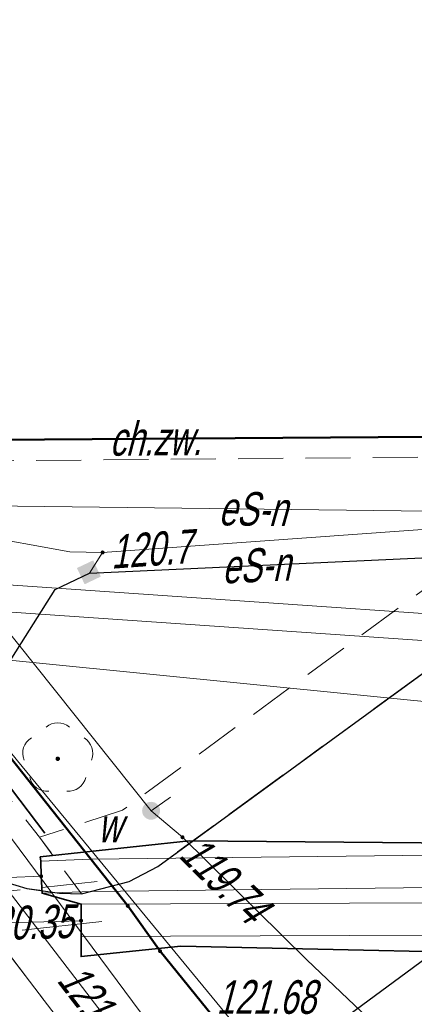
# Model space of a CAD drawing. Extents: x 7463256 to 7464485, y 5957341 to 5958260.
# Tile 73 of 256: x 7463623 to 7463632, y 5957526 to 5957548. Entities that reach past the tile are written whole.
import ezdxf
from ezdxf.enums import TextEntityAlignment as Align

# ---------------------------------------------------------------- set-up
doc = ezdxf.new("R2010")
doc.units = 0
doc.header["$MEASUREMENT"] = 0
for name, pattern in [('1.5_0.5', [2, 1.5, -0.5]), ('218-500', [1, 0.5, -0.5]), ('l219_500', [0]), ('mz1.0_0.5', [1.5, 1, -0.5]), ('mz2.0_0.5', [2.5, 2, -0.5])]:
    doc.linetypes.add(name, pattern=pattern)
doc.layers.get('0').update_dxf_attribs({"color": 2, "linetype": 'CONTINUOUS', "lineweight": 5})
for name, color, linetype in [('203-Punkt załamania granicy działki nie stabilizowany', 7, 'CONTINUOUS'), ('218-Granica użytku', 7, 'CONTINUOUS'), ('219-Linia granicy', 7, 'CONTINUOUS'), ('312-Budynek (powierzchnia)', 7, 'CONTINUOUS'), ('chodnik (powierzchnia)', 7, 'CONTINUOUS'), ('chodnik (powierzchnia)-Atr17', 7, 'CONTINUOUS'), ('drzewo liściaste (punkt)', 7, 'CONTINUOUS'), ('jezdnia (powierzchnia)', 7, 'CONTINUOUS'), ('krawężnik (linia)', 7, 'CONTINUOUS'), ('ogrodzenie trwałe (linia)', 7, 'CONTINUOUS'), ('przewód ciepłowniczy (linia)', 7, 'CONTINUOUS'), ('przewód ciepłowniczy - projektowany lub w budowie (linia) - ob. projektowany', 7, 'CONTINUOUS'), ('przewód elektroenergetyczny (linia)', 7, 'CONTINUOUS'), ('przewód elektroenergetyczny (linia)-Atr1', 7, 'CONTINUOUS'), ('przewód kanalizacyjny (linia)', 7, 'CONTINUOUS'), ('przewód telekomunikacyjny (linia)', 7, 'CONTINUOUS'), ('przewód wodociągowy (linia)', 7, 'CONTINUOUS'), ('punkt o określonej wysokości (sieć ciepłownicza)', 7, 'CONTINUOUS'), ('punkt o określonej wysokości (sieć ciepłownicza)-Atr2', 7, 'CONTINUOUS'), ('punkt o określonej wysokości (sieć elektroenergetyczna)', 7, 'CONTINUOUS'), ('punkt o określonej wysokości (sieć elektroenergetyczna)-Atr2', 7, 'CONTINUOUS'), ('punkt o określonej wysokości (sieć telekomunikacyjna)-Atr2', 7, 'CONTINUOUS'), ('punkt o określonej wysokości (sieć wodociągowa)', 7, 'CONTINUOUS'), ('punkt o określonej wysokości (sieć wodociągowa)-Atr2', 7, 'CONTINUOUS'), ('rura ochronna - przewód ciepłowniczy (linia)', 7, 'CONTINUOUS'), ('rura ochronna - przewód elektroenergetyczny (linia)', 7, 'CONTINUOUS'), ('rura ochronna - przewód wodociągowy (linia)', 7, 'CONTINUOUS'), ('zasuwa - siec wodociągowa (punkt)', 7, 'CONTINUOUS'), ('zasuwa - siec wodociągowa (punkt)-Atr17', 7, 'CONTINUOUS'), ('złącze kablowe - siec elektroenergetyczna (punkt)', 7, 'CONTINUOUS')]:
    doc.layers.add(name, color=color, linetype=linetype)
doc.styles.get("Standard").update_dxf_attribs({"font": 'txt', "width": 0.75})
doc.linetypes.add('902-500', pattern='A,3.75,0,[1,ksztalty.shx,S=0.5,R=0,X=0,Y=0],3.75', length=7.5)

# ---------------------------------------------------------------- blocks, each defined once
blk = doc.blocks.new('PW01')
at = {"linetype": 'Continuous', "lineweight": 13}
h = blk.add_hatch(color=0, dxfattribs=at)
edge = h.paths.add_edge_path()
edge.add_arc((0, 0), 0.045, 0, 360)
blk = doc.blocks.new('OP021')
at = {"linetype": 'Continuous', "lineweight": 13}
h = blk.add_hatch(color=0, dxfattribs=at)
edge = h.paths.add_edge_path()
edge.add_arc((0, 0), 0.05, 0, 360)
at = {"color": 0, "linetype": 'Continuous', "lineweight": 13}
for centre, start, end in [((0, 0.4), 49.272, 130.728), ((-0.38, 0.124), 121.308, 202.548), ((0.38, 0.124), 337.452, 58.692), ((-0.235, -0.324), 193.221, 274.871), ((0.235, -0.324), 265.129, 346.779)]:
    blk.add_arc(centre, 0.4, start, end, dxfattribs=at)
blk = doc.blocks.new('US29')
at = {"color": 0, "linetype": 'Continuous', "lineweight": 0}
blk.add_solid([(-0.193, -0.222), (-0.193, 0.178), (0.207, -0.222), (0.207, 0.178)], dxfattribs=at)
blk = doc.blocks.new('US25')
at = {"linetype": 'Continuous', "lineweight": 0}
h = blk.add_hatch(color=0, dxfattribs=at)
edge = h.paths.add_edge_path()
edge.add_arc((0, 0), 0.2, 0, 360)
blk = doc.blocks.new('203')
at = {"linetype": 'Continuous', "lineweight": 0}
h = blk.add_hatch(color=0, dxfattribs=at)
edge = h.paths.add_edge_path()
edge.add_arc((0, 0), 0.045, 0, 360)

msp = doc.modelspace()

# ---------------------------------------------------------------- linework, layer by layer
at = {"layer": '218-Granica użytku', "color": 3, "linetype": '218-500', "lineweight": 18, "flags": 128}
for points in [[(7463614.22, 5957542.83), (7463625.65, 5957528.39)], [(7463625.65, 5957528.39), (7463626.37, 5957527.38)], [(7463626.37, 5957527.38), (7463629.08, 5957524.03)]]:
    msp.add_lwpolyline(points, dxfattribs=at)
at = {"layer": '219-Linia granicy', "color": 3, "linetype": 'l219_500', "lineweight": 50, "flags": 128}
for points in [[(7463625.65, 5957528.39), (7463614.22, 5957542.83)], [(7463626.37, 5957527.38), (7463625.65, 5957528.39)], [(7463629.08, 5957524.03), (7463626.37, 5957527.38)]]:
    msp.add_lwpolyline(points, dxfattribs=at)
at = {"layer": '312-Budynek (powierzchnia)', "color": 7, "linetype": 'Continuous', "lineweight": 50, "flags": 128}
msp.add_lwpolyline([(7463634.42, 5957538.86), (7463621.66, 5957538.77)], dxfattribs=at)
at = {"layer": 'chodnik (powierzchnia)', "color": 7, "linetype": 'mz1.0_0.5', "lineweight": 18, "flags": 128}
for points in [[(7463639.269, 5957597.04), (7463639.43, 5957577.49), (7463639.71, 5957546.67), (7463639.59, 5957544.7), (7463639.34, 5957542.7), (7463639.17, 5957541.94), (7463637.44, 5957538.59), (7463636.92, 5957537.73), (7463636.35, 5957536.91), (7463635.84, 5957536.32), (7463635.28, 5957535.8), (7463626.32, 5957529.27), (7463625.68, 5957528.93), (7463624.62, 5957528.66), (7463623.68, 5957529.92), (7463625.53, 5957530.52), (7463634.4, 5957537.02), (7463635.38, 5957538.12), (7463636.67, 5957540.28), (7463637.67, 5957542.19), (7463637.96, 5957543.67), (7463638.21, 5957546.66), (7463638.13, 5957557.06), (7463637.31, 5957557.67), (7463634.85, 5957557.6), (7463634.33, 5957557.6), (7463634.33, 5957559.58), (7463636.72, 5957559.62), (7463637.18, 5957559.75), (7463638.09, 5957560.7), (7463638.05, 5957564.04), (7463637.2, 5957564.02), (7463634.77, 5957563.96), (7463634.75, 5957569.04), (7463638, 5957569.13), (7463637.99, 5957570.79), (7463637.15, 5957571.35), (7463634.75, 5957571.33), (7463634.26, 5957571.33), (7463634.25, 5957573.41), (7463634.73, 5957573.42), (7463637.13, 5957573.45), (7463637.95, 5957574.03), (7463637.94, 5957575.6), (7463637.14, 5957576.21), (7463634.73, 5957576.19), (7463634.24, 5957576.19), (7463634.23, 5957578.29), (7463634.73, 5957578.29), (7463637.16, 5957578.31), (7463637.92, 5957578.99), (7463637.84, 5957586.54), (7463637.15, 5957587.22), (7463634.7, 5957587.28), (7463634.19, 5957587.28), (7463634.18, 5957589.3), (7463634.71, 5957589.29), (7463637.09, 5957589.31), (7463637.82, 5957590.01), (7463637.763, 5957596.818)], [(7463621.66, 5957538.77), (7463634.42, 5957538.86), (7463634.33, 5957557.6), (7463634.85, 5957557.6), (7463634.91, 5957538.42), (7463621.2, 5957538.3), (7463620.97, 5957592.04), (7463611.64, 5957592.01), (7463611.64, 5957592.968)], [(7463594.394, 5957590.426), (7463594.97, 5957587.53), (7463595.83, 5957584.13), (7463596.68, 5957580.59), (7463597.11, 5957579.07), (7463597.62, 5957577.3), (7463598.71, 5957573.93), (7463599.94, 5957570.55), (7463600.97, 5957567.36), (7463602.3, 5957564.12), (7463603.67, 5957560.74), (7463605.29, 5957557.68), (7463606.9, 5957554.62), (7463608.56, 5957551.66), (7463610.27, 5957548.57), (7463612.16, 5957545.73), (7463614.22, 5957542.83), (7463616.54, 5957539.21), (7463623.68, 5957529.92), (7463624.62, 5957528.66), (7463624.13, 5957528.67), (7463623.4, 5957528.78), (7463622.66, 5957529), (7463621.97, 5957529.35), (7463621.08, 5957529.83), (7463619.11, 5957532.45), (7463616.64, 5957535.71), (7463614.06, 5957539.06), (7463613.11, 5957540.23), (7463610.59, 5957543.72), (7463608.89, 5957546.32), (7463607.91, 5957547.85), (7463606.67, 5957549.88), (7463604.8, 5957553.45), (7463603, 5957556.92), (7463601.39, 5957560.33), (7463599.77, 5957563.99), (7463598.44, 5957567.63), (7463597.08, 5957571.26), (7463596.31, 5957573.71), (7463594.79, 5957579.07), (7463594.62, 5957579.65), (7463591.769, 5957590.04)]]:
    msp.add_lwpolyline(points, dxfattribs=at)
at = {"layer": 'jezdnia (powierzchnia)', "color": 7, "linetype": '1.5_0.5', "lineweight": 18, "flags": 128}
for points in [[(7463649.457, 5957598.354), (7463649.68, 5957574.16), (7463649.75, 5957564.96), (7463649.75, 5957563.9), (7463649.89, 5957545.07), (7463647.01, 5957545.54), (7463646.64, 5957545.56), (7463646.26, 5957545.52), (7463645.93, 5957545.43), (7463645.58, 5957545.23), (7463645.3, 5957544.99), (7463645.08, 5957544.69), (7463644.92, 5957544.35), (7463644.82, 5957543.97), (7463644.59, 5957542.49), (7463644.39, 5957541.5), (7463643.62, 5957539.08), (7463642.72, 5957537.32), (7463641.75, 5957535.55), (7463640.66, 5957533.85), (7463639.3, 5957532.4), (7463629.59, 5957525.23), (7463629.01, 5957524.72), (7463628.59, 5957524.06), (7463628.29, 5957523.03), (7463628.25, 5957521.93), (7463628.35, 5957521.06), (7463628.6, 5957519.98), (7463621.08, 5957529.83), (7463621.97, 5957529.35), (7463622.66, 5957529), (7463623.4, 5957528.78), (7463624.13, 5957528.67), (7463624.62, 5957528.66), (7463625.68, 5957528.93), (7463626.32, 5957529.27), (7463635.28, 5957535.8)], [(7463591.769, 5957590.04), (7463594.62, 5957579.65), (7463594.79, 5957579.07), (7463596.31, 5957573.71), (7463597.08, 5957571.26), (7463598.44, 5957567.63), (7463599.77, 5957563.99), (7463601.39, 5957560.33), (7463603, 5957556.92), (7463604.8, 5957553.45), (7463606.67, 5957549.88), (7463607.91, 5957547.85), (7463608.89, 5957546.32), (7463610.59, 5957543.72), (7463613.11, 5957540.23), (7463614.06, 5957539.06), (7463616.64, 5957535.71), (7463619.11, 5957532.45), (7463621.08, 5957529.83), (7463628.6, 5957519.98), (7463628.85, 5957519.6), (7463629.15, 5957519.23), (7463629.46, 5957518.87), (7463629.77, 5957518.51), (7463630.08, 5957518.15), (7463630.4, 5957517.79), (7463630.71, 5957517.44), (7463631.03, 5957517.09), (7463631.36, 5957516.74), (7463631.69, 5957516.39), (7463632.02, 5957516.05), (7463632.35, 5957515.71), (7463632.67, 5957515.38), (7463632.99, 5957515.05), (7463633.31, 5957514.73), (7463633.64, 5957514.41), (7463633.97, 5957514.1), (7463634.3, 5957513.79), (7463634.64, 5957513.48), (7463634.98, 5957513.18), (7463635.33, 5957512.88), (7463635.68, 5957512.58), (7463636.03, 5957512.29), (7463636.4, 5957511.99), (7463636.78, 5957511.7), (7463637.16, 5957511.42), (7463637.55, 5957511.14), (7463637.94, 5957510.87), (7463638.34, 5957510.6), (7463638.74, 5957510.35), (7463639.14, 5957510.09), (7463639.55, 5957509.85), (7463639.96, 5957509.61), (7463640.38, 5957509.38), (7463642.84, 5957508.24), (7463664.97, 5957492.53), (7463637.77, 5957502.4), (7463635.02, 5957503.55), (7463634.57, 5957503.76), (7463634.12, 5957503.98), (7463633.68, 5957504.22), (7463633.25, 5957504.47), (7463632.83, 5957504.73), (7463632.41, 5957505), (7463632.01, 5957505.29), (7463631.61, 5957505.59), (7463631.22, 5957505.9), (7463630.84, 5957506.22), (7463629.34, 5957507.67), (7463614.31, 5957526.12), (7463607.42, 5957531.18), (7463601.26, 5957534.12), (7463592.11, 5957537.46), (7463582.8, 5957540.04), (7463578.77, 5957540.9), (7463562.61, 5957542.27), (7463545.44, 5957541.57), (7463525.75, 5957538.68), (7463489.6, 5957533.13), (7463485.87, 5957532.52), (7463482.19, 5957530.95), (7463472.45, 5957526.44), (7463471.25, 5957525.52), (7463470.32, 5957524.14), (7463469.89, 5957523.54), (7463467.66, 5957515.23), (7463467.32, 5957515.32), (7463466.99, 5957515.41), (7463466.65, 5957515.5), (7463466.18, 5957513.75), (7463466.52, 5957513.66), (7463466.85, 5957513.57), (7463467.19, 5957513.48), (7463469.89, 5957523.54), (7463463.58, 5957500.08), (7463463.25, 5957500.17), (7463462.92, 5957500.25), (7463462.59, 5957500.34), (7463462.14, 5957498.62), (7463462.47, 5957498.53), (7463462.8, 5957498.45), (7463463.13, 5957498.36), (7463459.63, 5957485.41), (7463458.39, 5957485.74), (7463455.73, 5957476.33), (7463457.09, 5957475.96), (7463463.86, 5957474.19), (7463464.79, 5957477.72), (7463467.83, 5957476.92), (7463467.77, 5957476.7), (7463467.71, 5957476.47), (7463467.66, 5957476.25), (7463468.82, 5957475.94), (7463468.88, 5957476.17), (7463468.93, 5957476.4), (7463468.99, 5957476.62), (7463469.28, 5957476.55), (7463469.96, 5957476.37), (7463470.75, 5957479.31), (7463471.02, 5957479.24), (7463471.29, 5957479.17), (7463471.56, 5957479.1), (7463471.83, 5957479.03), (7463469.83, 5957470.77), (7463468.39, 5957465.19), (7463471.46, 5957464.38), (7463467.55, 5957451.02), (7463465.51, 5957447), (7463462.32, 5957444.2), (7463449.04, 5957441.48), (7463441.03, 5957432.97), (7463438.44, 5957432.79), (7463435.93, 5957446.13), (7463438.61, 5957447.13), (7463439.57, 5957448.35), (7463450.04, 5957473.65), (7463451.08, 5957474.98), (7463451.12, 5957475.5), (7463448.75, 5957493.58), (7463456.62, 5957522.72), (7463456.51, 5957523.19), (7463455.66, 5957524.38), (7463454.47, 5957525.36), (7463440.27, 5957523.26), (7463439.84, 5957522.97), (7463439.26, 5957522.18), (7463438.92, 5957521.22), (7463438.85, 5957519.83), (7463439.85, 5957520.02), (7463442.8, 5957520.53), (7463445.75, 5957498.83), (7463448.6, 5957476.77), (7463437.54, 5957475.3), (7463431.96, 5957518.66), (7463431.44, 5957520.19), (7463430.5, 5957521.48), (7463429.27, 5957522.42), (7463427.78, 5957522.99), (7463426.09, 5957523.13), (7463421.69, 5957522.49), (7463418.79, 5957521.92), (7463376.01, 5957515.32), (7463334.96, 5957509.14), (7463334.47, 5957515.53), (7463334.26, 5957521.17), (7463334.04, 5957522.29), (7463334.48, 5957520.99), (7463334.79, 5957520.19), (7463335.34, 5957519.65), (7463336.05, 5957519.42), (7463337.13, 5957519.61), (7463338.12, 5957520.23), (7463338.91, 5957521.17), (7463339.69, 5957522.36), (7463342.64, 5957522.54), (7463343.21, 5957521.22), (7463343.94, 5957520.24), (7463344.8, 5957519.42), (7463345.72, 5957518.76), (7463346.74, 5957518.19), (7463347.84, 5957517.75), (7463348.77, 5957517.46), (7463382.62, 5957522.66), (7463407.52, 5957526.48), (7463412.42, 5957527.23), (7463432.39, 5957530.36), (7463438.28, 5957531.28), (7463439.27, 5957531.43), (7463440.77, 5957531.67), (7463463.05, 5957535.17), (7463469.41, 5957536.19), (7463485.95, 5957538.82), (7463487.91, 5957539.15), (7463505.7, 5957542.11), (7463506.8, 5957542.48), (7463507.91, 5957543.56), (7463509.24, 5957545.81), (7463509.79, 5957547.9), (7463514.89, 5957549.48), (7463515.34, 5957548.02), (7463516.02, 5957546.59), (7463516.84, 5957545.44), (7463517.92, 5957544.71), (7463519.34, 5957544.39), (7463529.12, 5957545.81), (7463536.72, 5957547.02), (7463542.97, 5957547.77), (7463550.75, 5957548.47), (7463557.74, 5957548.84), (7463562.91, 5957548.67), (7463569.76, 5957548.4), (7463579.41, 5957548.08), (7463582.97, 5957549.54), (7463585.43, 5957551.54), (7463587.37, 5957553.5), (7463588.97, 5957555.95), (7463589.14, 5957555.59), (7463589.64, 5957556.42), (7463590.36, 5957558.13), (7463590.82, 5957559.79), (7463591.1, 5957561.3), (7463591.18, 5957562.71), (7463591.21, 5957564.41), (7463590.65, 5957566.85), (7463589.9, 5957570.06), (7463589.09, 5957573.66), (7463588.01, 5957579.07), (7463587.09, 5957582.93), (7463585.652, 5957589.138)]]:
    msp.add_lwpolyline(points, dxfattribs=at)
at = {"layer": 'krawężnik (linia)', "color": 7, "linetype": 'Continuous', "lineweight": 25, "flags": 128}
for points in [[(7463621.08, 5957529.83), (7463621.97, 5957529.35), (7463622.66, 5957529), (7463623.4, 5957528.78), (7463624.13, 5957528.67), (7463624.62, 5957528.66), (7463625.68, 5957528.93), (7463626.32, 5957529.27), (7463635.28, 5957535.8), (7463635.84, 5957536.32), (7463636.35, 5957536.91), (7463636.92, 5957537.73), (7463637.44, 5957538.59), (7463639.17, 5957541.94), (7463639.34, 5957542.7), (7463639.59, 5957544.7), (7463639.71, 5957546.67), (7463639.43, 5957577.49), (7463639.269, 5957597.04)], [(7463628.6, 5957519.98), (7463628.35, 5957521.06), (7463628.25, 5957521.93), (7463628.29, 5957523.03), (7463628.59, 5957524.06), (7463629.01, 5957524.72), (7463629.59, 5957525.23), (7463639.3, 5957532.4)]]:
    msp.add_lwpolyline(points, dxfattribs=at)
at = {"layer": 'ogrodzenie trwałe (linia)', "color": 7, "linetype": '902-500', "lineweight": 35, "flags": 128}
msp.add_lwpolyline([(7463623.8, 5957530.01), (7463614.84, 5957541.84), (7463609.18, 5957550.3), (7463604.34, 5957559.4), (7463600.46, 5957568.84), (7463597.28, 5957578.56), (7463594.71, 5957588.48), (7463594.288, 5957590.411)], dxfattribs=at)
at = {"layer": 'przewód ciepłowniczy (linia)', "color": 212, "linetype": 'Continuous', "lineweight": 18, "flags": 128}
for points in [[(7463623.72, 5957529.05), (7463623, 5957529.02), (7463611.73, 5957528.63), (7463611.01, 5957528.61), (7463608.73, 5957528.53), (7463608.26, 5957528.51), (7463606.28, 5957529.25), (7463605.35, 5957529.58), (7463594.2, 5957534.05), (7463593.46, 5957534.32), (7463592.64, 5957534.48), (7463580.93, 5957536.92), (7463569.09, 5957539.18)], [(7463624.61, 5957528.06), (7463623.22, 5957528.02), (7463612.62, 5957527.68), (7463611.23, 5957527.63), (7463609.1, 5957527.57), (7463608.07, 5957527.53), (7463606.12, 5957528.27), (7463605.23, 5957528.59), (7463594.09, 5957533.11), (7463593.34, 5957533.41), (7463592.53, 5957533.57), (7463581.9, 5957535.81), (7463570.08, 5957538.14)]]:
    msp.add_lwpolyline(points, dxfattribs=at)
for points in [[(7463669.26, 5957488.58), (7463665.8, 5957492.92), (7463645.02, 5957519), (7463644.66, 5957519.51), (7463637.11, 5957528.84), (7463636.84, 5957528.85), (7463624.86, 5957528.71), (7463623.74, 5957528.67), (7463623.72, 5957529.05), (7463623.71, 5957529.39), (7463624.83, 5957529.43), (7463636.84, 5957529.57), (7463637.66, 5957529.29), (7463645.21, 5957519.96), (7463645.58, 5957519.44), (7463666.36, 5957493.36), (7463669.82, 5957489.03), (7463669.55, 5957488.81)], [(7463668.5, 5957488.04), (7463664.47, 5957493.13), (7463644.38, 5957518.51), (7463643.66, 5957519.27), (7463636.83, 5957527.71), (7463636.57, 5957527.75), (7463624.61, 5957527.71), (7463624.61, 5957528.06), (7463624.61, 5957528.43), (7463636.57, 5957528.47), (7463637.39, 5957528.16), (7463644.21, 5957519.72), (7463644.94, 5957518.96), (7463665.03, 5957493.58), (7463669.06, 5957488.48), (7463668.77, 5957488.25)]]:
    msp.add_lwpolyline(points, close=True, dxfattribs=at)
at = {"layer": 'przewód ciepłowniczy - projektowany lub w budowie (linia) - ob. projektowany', "color": 212, "linetype": 'mz2.0_0.5', "lineweight": 18, "flags": 128}
for points in [[(7463445.76, 5957514.11), (7463444.19, 5957524.9), (7463487.09, 5957530.21), (7463536.43, 5957537.43), (7463537.37, 5957529.09), (7463554.43, 5957530.4), (7463554.03, 5957539.36), (7463555.78, 5957539.38), (7463558.52, 5957539.36), (7463562.26, 5957539.24), (7463566, 5957539.02), (7463568.48, 5957538.8), (7463571.7, 5957538.46), (7463578.36, 5957537.48), (7463582.28, 5957536.74), (7463587.15, 5957535.64), (7463590.05, 5957534.89), (7463593.17, 5957534.01), (7463594.84, 5957533.5), (7463597.45, 5957532.65), (7463600.97, 5957531.41), (7463604, 5957530.26), (7463606.77, 5957529.12), (7463608.37, 5957528.43), (7463610.65, 5957527.4), (7463624.97, 5957528.93)], [(7463446.65, 5957514.23), (7463445.21, 5957524.12), (7463487.21, 5957529.32), (7463535.64, 5957536.4), (7463536.58, 5957528.13), (7463555.37, 5957529.57), (7463554.97, 5957538.48), (7463556.22, 5957538.48), (7463558.21, 5957538.47), (7463560.2, 5957538.42), (7463563.19, 5957538.3), (7463568.65, 5957537.88), (7463572.86, 5957537.41), (7463574.83, 5957537.13), (7463579.01, 5957536.45), (7463584.38, 5957535.37), (7463588.73, 5957534.31), (7463593.77, 5957532.89), (7463597.56, 5957531.67), (7463603.4, 5957529.52), (7463606.4, 5957528.3), (7463609.14, 5957527.1), (7463610.49, 5957526.48), (7463625.07, 5957528.04)]]:
    msp.add_lwpolyline(points, dxfattribs=at)
at = {"layer": 'przewód elektroenergetyczny (linia)', "color": 1, "linetype": 'Continuous', "lineweight": 18, "flags": 128}
for points in [[(7463594.771, 5957590.482), (7463595.28, 5957588.3), (7463595.57, 5957586.6), (7463598, 5957579.07), (7463598.24, 5957578.32), (7463598.57, 5957577.21), (7463600.72, 5957571.04), (7463601.59, 5957568.16), (7463603.16, 5957564.64), (7463605.07, 5957560.45), (7463605.22, 5957558.96), (7463605.35, 5957558.14), (7463606.92, 5957555.58), (7463611.15, 5957548.86), (7463614.18, 5957544.03), (7463616, 5957540.53), (7463623.19, 5957531.62), (7463631.45, 5957521.59), (7463635.94, 5957514.3), (7463636.47, 5957513.42)], [(7463613.6, 5957547.88), (7463615.25, 5957547.24), (7463620.43, 5957538.06), (7463622.22, 5957536.67), (7463624.36, 5957536.28), (7463625.09, 5957536.27), (7463633.04, 5957536.84), (7463643.07, 5957536.78), (7463645.1, 5957536.61), (7463645.6, 5957536.24), (7463645.49, 5957530.07)], [(7463621.96, 5957537.32), (7463640.3, 5957537.09), (7463641.48, 5957536.26), (7463645.49, 5957530.07)], [(7463624.8, 5957535.81), (7463625.09, 5957536.27), (7463633.04, 5957536.84), (7463643.07, 5957536.78), (7463645.1, 5957536.61), (7463645.6, 5957536.24), (7463645.38, 5957530.04)]]:
    msp.add_lwpolyline(points, dxfattribs=at)
at = {"layer": 'przewód kanalizacyjny (linia)', "color": 34, "linetype": 'Continuous', "lineweight": 18, "flags": 128}
for points in [[(7463523.5, 5957515.57), (7463566.66, 5957534.4), (7463581.43, 5957544.14), (7463597.92, 5957537.34), (7463598.46, 5957537.12), (7463599.02, 5957537.09), (7463620.08, 5957535.75), (7463641.58, 5957534.26)], [(7463641.26, 5957533.68), (7463620.04, 5957535.15), (7463599, 5957536.48), (7463598.32, 5957536.52), (7463597.7, 5957536.78), (7463581.49, 5957543.46), (7463566.94, 5957533.87), (7463523.86, 5957515.07)], [(7463621.22, 5957534.05), (7463640.45, 5957532.13)]]:
    msp.add_lwpolyline(points, dxfattribs=at)
at = {"layer": 'przewód telekomunikacyjny (linia)', "color": 30, "linetype": 'Continuous', "lineweight": 18, "flags": 128}
for points in [[(7463588.49, 5957572.47), (7463588.81, 5957572.59), (7463596.98, 5957575.73), (7463601.53, 5957565.16), (7463607.86, 5957550.85), (7463611.15, 5957546.09), (7463617.09, 5957538.06), (7463623.06, 5957529.89), (7463632.8, 5957516.77), (7463637.98, 5957509.61), (7463650.2, 5957492.62), (7463653.89, 5957487.53), (7463656.42, 5957481.89), (7463660.26, 5957473.88), (7463663.78, 5957466.44), (7463666.7, 5957460.14), (7463671.03, 5957450.99), (7463674.32, 5957444.11), (7463677.7, 5957436.34), (7463679.805, 5957430.674)], [(7463588.49, 5957572.47), (7463588.81, 5957572.59), (7463596.98, 5957575.73), (7463599.04, 5957568.28), (7463603.7, 5957557.94), (7463610.66, 5957545.16), (7463620.2, 5957532.36), (7463631.34, 5957517.82), (7463632.68, 5957516.1), (7463638.22, 5957509.03), (7463646.55, 5957498.16), (7463653.84, 5957487.85), (7463655.14, 5957485.64), (7463660.12, 5957475.89), (7463664.63, 5957467.29), (7463669.97, 5957454.14), (7463674.28, 5957443.85), (7463677.55, 5957435.99), (7463679.595, 5957430.519)]]:
    msp.add_lwpolyline(points, dxfattribs=at)
at = {"layer": 'przewód wodociągowy (linia)', "color": 5, "linetype": 'Continuous', "lineweight": 18, "flags": 128}
for points in [[(7463605.819, 5957592.11), (7463605.94, 5957591.5), (7463608.48, 5957579.79), (7463611.59, 5957562.55), (7463620.48, 5957538.45), (7463622.31, 5957535.35), (7463626.17, 5957530.51), (7463626.87, 5957529.92), (7463629.64, 5957527.19), (7463630.86, 5957526.03), (7463641.3, 5957516.12), (7463648.51, 5957509.23), (7463653.76, 5957505.48), (7463663.56, 5957493.19), (7463673.71, 5957469.12), (7463683.87, 5957441.37), (7463685.44, 5957440.3), (7463689.36, 5957437.722)], [(7463626.17, 5957530.51), (7463626.6, 5957530.81)]]:
    msp.add_lwpolyline(points, dxfattribs=at)
at = {"layer": 'rura ochronna - przewód ciepłowniczy (linia)', "color": 212, "linetype": 'Continuous', "lineweight": 35, "flags": 128}
msp.add_lwpolyline([(7463624.61, 5957528.43), (7463623.74, 5957528.67), (7463623.72, 5957529.05), (7463623.71, 5957529.39), (7463623.7, 5957529.48), (7463627.02, 5957529.84), (7463638.23, 5957529.74), (7463649.85, 5957515.35), (7463663.7, 5957497.89), (7463670.38, 5957489.47), (7463669.55, 5957488.81), (7463669.26, 5957488.58), (7463668.77, 5957488.25), (7463668.05, 5957487.68), (7463661.6, 5957495.71), (7463650.58, 5957509.64), (7463636.33, 5957527.28), (7463626.83, 5957527.49), (7463624.61, 5957527.26), (7463624.61, 5957527.71), (7463624.61, 5957528.06)], close=True, dxfattribs=at)
at = {"layer": 'rura ochronna - przewód elektroenergetyczny (linia)', "color": 6, "linetype": 'Continuous', "lineweight": 30}
msp.add_lwpolyline([(7463532.77, 5957523.77), (7463538.42, 5957524.3), (7463545.08, 5957524.97), (7463545.53, 5957525.01), (7463554.56, 5957526.05), (7463558.06, 5957526.5), (7463565.53, 5957527.58), (7463569.69, 5957528.77), (7463576.09, 5957529.66), (7463583.65, 5957530.6), (7463592.98, 5957528.25), (7463601.77, 5957525.9), (7463608.92, 5957524.18), (7463612.73, 5957523.21), (7463614.32, 5957524.3), (7463621.83, 5957531.96), (7463624.03, 5957535.44), (7463624.8, 5957535.81), (7463640.42, 5957536.53)], dxfattribs=at)
at = {"layer": 'rura ochronna - przewód wodociągowy (linia)', "color": 5, "linetype": 'Continuous', "lineweight": 35, "flags": 128}
msp.add_lwpolyline([(7463629.64, 5957527.19), (7463626.87, 5957529.92)], dxfattribs=at)

# ---------------------------------------------------------------- block references
at = {"layer": '203-Punkt załamania granicy działki nie stabilizowany', "color": 3, "linetype": 'Continuous', "lineweight": 18}
for p in [(7463625.65, 5957528.39), (7463626.37, 5957527.38)]:
    msp.add_blockref('203', p, dxfattribs=at)
at = {"layer": 'drzewo liściaste (punkt)', "color": 94, "linetype": 'Continuous', "lineweight": 13}
msp.add_blockref('OP021', (7463624.09, 5957531.67), dxfattribs=at)
at = {"layer": 'punkt o określonej wysokości (sieć ciepłownicza)', "color": 212, "linetype": 'Continuous', "lineweight": 13}
for p in [(7463623.72, 5957529.05), (7463624.61, 5957528.06)]:
    msp.add_blockref('PW01', p, dxfattribs=at)
at = {"layer": 'punkt o określonej wysokości (sieć elektroenergetyczna)', "color": 1, "linetype": 'Continuous', "lineweight": 13}
msp.add_blockref('PW01', (7463625.09, 5957536.27), dxfattribs=at)
at = {"layer": 'punkt o określonej wysokości (sieć wodociągowa)', "color": 5, "linetype": 'Continuous', "lineweight": 13}
msp.add_blockref('PW01', (7463626.87, 5957529.92), dxfattribs=at)
at = {"layer": 'zasuwa - siec wodociągowa (punkt)', "color": 7, "linetype": 'Continuous', "lineweight": 13}
msp.add_blockref('US25', (7463626.17, 5957530.51), dxfattribs=at)
at = {"layer": 'złącze kablowe - siec elektroenergetyczna (punkt)', "color": 7, "linetype": 'Continuous', "lineweight": 13, "rotation": 205.346}
msp.add_blockref('US29', (7463624.8, 5957535.81), dxfattribs=at)

# ---------------------------------------------------------------- texts
at = {"layer": 'chodnik (powierzchnia)-Atr17', "color": 7, "oblique": 15, "width": 0.72}
msp.add_text('ch.zw.', height=0.75, rotation=0.404, dxfattribs=at).set_placement((7463625.24, 5957538.8), align=Align.MIDDLE_LEFT)
msp.add_text('ch.zw.', height=0.75, rotation=0.404, dxfattribs=at).set_placement((7463625.24, 5957538.8), align=Align.MIDDLE_LEFT)
at = {"layer": 'przewód elektroenergetyczny (linia)-Atr1', "color": 1, "oblique": 15, "width": 0.72}
for rotation, p in [(359.281, (7463627.67, 5957537.25)), (2.639, (7463627.74, 5957535.95))]:
    msp.add_text('eS-n', height=0.75, rotation=rotation, dxfattribs=at).set_placement(p, align=Align.MIDDLE_LEFT)
at = {"layer": 'punkt o określonej wysokości (sieć ciepłownicza)-Atr2', "color": 212, "oblique": 15, "width": 0.72}
msp.add_text('120.35', height=0.75, rotation=1.648, dxfattribs=at).set_placement((7463624.43, 5957528.05), align=Align.MIDDLE_RIGHT)
at = {"layer": 'punkt o określonej wysokości (sieć elektroenergetyczna)-Atr2', "color": 1, "oblique": 15, "width": 0.72}
msp.add_text('120.7', height=0.75, rotation=4.101, dxfattribs=at).set_placement((7463625.26, 5957536.28), align=Align.MIDDLE_LEFT)
at = {"layer": 'punkt o określonej wysokości (sieć telekomunikacyjna)-Atr2', "color": 30, "oblique": 15, "width": 0.72}
msp.add_text('121.2', height=0.75, rotation=-52.542, dxfattribs=at).set_placement((7463624.35, 5957526.95), align=Align.MIDDLE_LEFT)
at = {"layer": 'punkt o określonej wysokości (sieć wodociągowa)-Atr2', "color": 5, "oblique": 15, "width": 0.72}
msp.add_text('119.74', height=0.75, rotation=315.35, dxfattribs=at).set_placement((7463626.76, 5957529.49))
msp.add_text('121.68', height=0.75, dxfattribs=at).set_placement((7463627.626, 5957525.758), align=Align.BOTTOM_LEFT)
at = {"layer": 'zasuwa - siec wodociągowa (punkt)-Atr17', "color": 7, "oblique": 15, "width": 0.72}
msp.add_text('w', height=0.75, dxfattribs=at).set_placement((7463624.98, 5957529.81))

doc.saveas('drawing.dxf')
